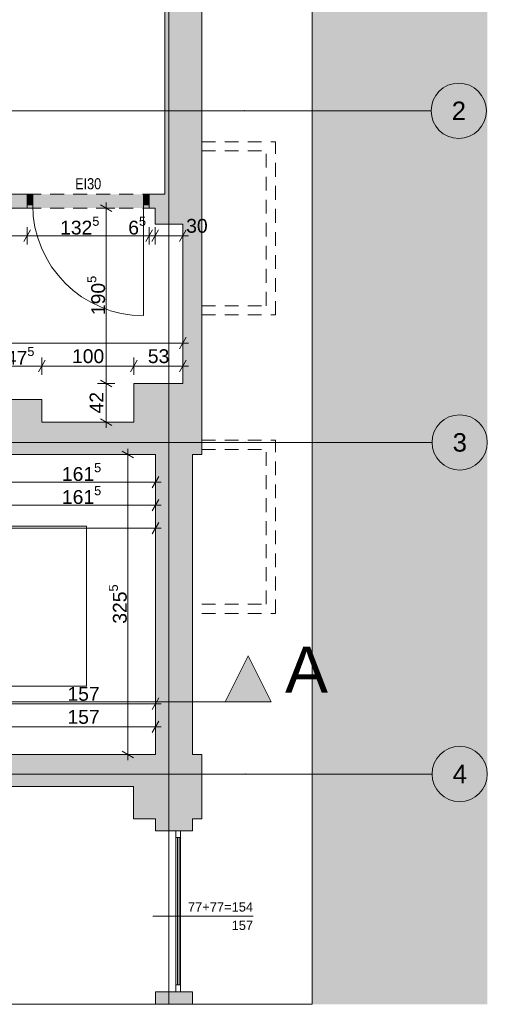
# Paper-space layout 'A-04 INWENTARYZACJA - PIĘTRO 1' of a CAD drawing. Header units: millimetres. Extents: x 0 to 500, y 0 to 350.
# Tile 9 of 10: x 357 to 408, y 133 to 240. Entities that reach past the tile are written whole.
import ezdxf
from ezdxf.xclip import XClip

# ---------------------------------------------------------------- set-up
doc = ezdxf.new("R2010")
doc.units = ezdxf.units.MM
doc.header["$MEASUREMENT"] = 0
doc.header["$XCLIPFRAME"] = 0
for name, pattern in [('ACAD_ISO03W100', [300, 120, -180]), ('DASHDOTX2', [1000, 500, -250, 0, -250]), ('Przer. długie kreski', [2.5, 1.5, -1]), ('PRZERYWANA_DU_A', [550, 350.0000000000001, -199.9999999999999])]:
    doc.linetypes.add(name, pattern=pattern)
for name, color, linetype, lineweight in [('0_Nr_pióra__2', 8, 'Continuous', 13), ('A_linie przekroju_Nr_pióra__1', 7, 'Continuous', 20), ('A_stolarka_Nr_pióra__3', 252, 'Continuous', 13), ('A_wymiary_Nr_pióra__1', 7, 'Continuous', 20), ('A_wymiary_Nr_pióra__2', 8, 'Continuous', 13), ('A_ściany_Nr_pióra__1', 7, 'Continuous', 20), ('Drzwi Archicad_Nr_pióra__1', 7, 'Continuous', 20)]:
    doc.layers.add(name, color=color, linetype=linetype, lineweight=lineweight)
for name, color, linetype in [('A_linie przekroju', 7, 'Continuous'), ('A_podrys', 7, 'Continuous'), ('A_ppoż', 7, 'Continuous'), ('A_ściany', 7, 'Continuous'), ('Drzwi Archicad', 7, 'Continuous')]:
    doc.layers.add(name, color=color, linetype=linetype)
for name, color, linetype, lineweight, true_color in [('A_osie_Nr_pióra__16', 7, 'Continuous', 5, 0x0f0f0f), ('A_osie_Nr_pióra__76', 7, 'Continuous', 5, 0x2d2d2d), ('A_ppoż_Nr_pióra__8', 7, 'Continuous', 13, 0x4c4c4c), ('A_schody_Nr_pióra__4', 7, 'Continuous', 18, 0x4b4b4b), ('A_ściany_Nr_pióra__10', 7, 'Continuous', 13, 0x4b4b4b), ('Okna Archicada_Nr_pióra__19', 7, 'Continuous', 5, 0x191919)]:
    doc.layers.add(name, color=color, linetype=linetype, lineweight=lineweight, true_color=true_color)
doc.styles.add('STYL_AUTOMATYCZNY_1', font='arial.ttf')
doc.styles.add('STYL_AUTOMATYCZNY_2', font='ARIALN.TTF')
doc.styles.add('STYL_AUTOMATYCZNY_4', font='arial.ttf')

# ---------------------------------------------------------------- blocks, each defined once
blk = doc.blocks.new('Rysunek_3_3', base_point=(-1731.726377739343, -251.3559267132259))
at = {"linetype": 'Continuous', "lineweight": 0, "true_color": 0x484848}
blk.add_hatch(color=251, dxfattribs=at).paths.add_polyline_path([(408.1387351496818, 336.5289070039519), (293.0735232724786, 336.5289070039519), (293.0735232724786, 291.5289065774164), (389.138730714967, 291.5289065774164), (389.138730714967, 132.7189103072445), (408.1387351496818, 132.7189103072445)])
at = {"layer": 'A_linie przekroju', "linetype": 'Continuous', "lineweight": 0, "true_color": 0x000000}
blk.add_hatch(color=18, dxfattribs=at).paths.add_polyline_path([(384.6832370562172, 165.5516120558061), (382.1832370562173, 170.5516120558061), (379.6832370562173, 165.5516120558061)])
at = {"layer": 'A_ppoż', "linetype": 'Continuous', "lineweight": 0, "true_color": 0x121212}
blk.add_hatch(color=250, dxfattribs=at).paths.add_polyline_path([(358.1887312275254, 220.6589073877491), (358.1887312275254, 219.1589073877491), (371.4187312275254, 219.1589073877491), (371.4187312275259, 220.6589073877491)])
at = {"layer": 'A_ściany', "linetype": 'Continuous', "lineweight": 0, "true_color": 0x000000}
for points in [[(373.1187312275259, 282.7789073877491), (373.1187312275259, 220.6589073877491), (377.1387312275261, 220.6589073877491), (377.1387312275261, 282.7789073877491)], [(322.4687313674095, 219.1589073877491), (358.1887311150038, 219.1589073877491), (358.1887311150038, 220.6589076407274), (322.4687313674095, 220.6589076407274)], [(371.4187314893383, 220.6589079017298), (371.4187314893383, 219.1589073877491), (372.0887313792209, 219.1589073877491), (377.1387312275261, 220.6589079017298)], [(372.0887312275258, 219.1589073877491), (372.0887312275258, 217.4289073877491), (377.1387312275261, 217.4289073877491), (377.1387312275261, 220.6589073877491)], [(375.088731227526, 217.4289073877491), (375.088731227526, 200.1089073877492), (377.1387312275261, 192.4089073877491), (377.1387312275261, 217.4289073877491)], [(375.088731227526, 200.1089073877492), (369.7687312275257, 200.1089073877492), (369.7687312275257, 192.4089073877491), (377.1387312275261, 192.4089073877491)], [(359.7687312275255, 198.3589073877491), (355.0187312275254, 198.3589073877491), (355.0187312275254, 192.4089073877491), (359.7687312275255, 192.4089073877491)], [(369.7687312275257, 195.9089073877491), (359.7687312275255, 195.9089073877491), (359.7687312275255, 192.4089073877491), (369.7687312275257, 192.4089073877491)], [(372.1187312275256, 192.4089073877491), (372.1187312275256, 159.8489073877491), (376.1387312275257, 159.8489073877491), (376.1387312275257, 192.4089073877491)], [(353.738731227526, 156.3489073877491), (369.738731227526, 156.3489073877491), (369.738731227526, 159.8489073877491), (353.738731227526, 159.8489073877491)], [(369.738731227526, 152.8489073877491), (377.1387312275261, 152.8489073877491), (377.1387312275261, 159.8489073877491), (369.738731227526, 159.8489073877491)], [(372.1187312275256, 151.5689073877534), (376.1387312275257, 151.5689073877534), (376.1387312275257, 152.8489073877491), (372.1187312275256, 152.8489073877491)], [(372.1187318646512, 134.0689067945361), (372.1187318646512, 132.7189081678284), (376.1387304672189, 132.7189081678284), (376.1387304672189, 134.0689067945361)]]:
    blk.add_hatch(color=18, dxfattribs=at).paths.add_polyline_path(points)
at = {"layer": 'Drzwi Archicad', "linetype": 'Continuous', "lineweight": 0, "true_color": 0xfdfdfd}
for points in [[(358.1887312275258, 220.6589073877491), (358.1887312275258, 219.5089073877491), (358.7887312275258, 219.5089073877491), (358.7887312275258, 220.6589073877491)], [(371.4187312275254, 219.5089073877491), (371.4187312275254, 220.6589073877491), (370.8187312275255, 220.6589073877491), (370.8187312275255, 219.5089073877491)]]:
    blk.add_hatch(color=7, dxfattribs=at).paths.add_polyline_path(points)
at = {"layer": '0_Nr_pióra__2', "color": 8, "linetype": 'PRZERYWANA_DU_A', "lineweight": 13, "flags": 128}
for points in [[(389.1387312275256, 132.7189073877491), (389.1387312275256, 291.5289073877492), (293.0735210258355, 291.5289073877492)], [(293.0735210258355, 132.7189073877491), (389.1387312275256, 132.7189073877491)]]:
    blk.add_lwpolyline(points, dxfattribs=at)
at = {"layer": 'A_linie przekroju_Nr_pióra__1', "color": 7, "linetype": 'ACAD_ISO03W100', "lineweight": 20}
blk.add_line((293.0735238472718, 165.5516119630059), (379.6832372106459, 165.5516119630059), dxfattribs=at)
at = {"layer": 'A_linie przekroju_Nr_pióra__1', "color": 7, "linetype": 'Continuous', "lineweight": 20, "flags": 128}
blk.add_lwpolyline([(384.6832370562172, 165.5516120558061), (379.6832370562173, 165.5516120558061), (382.1832370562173, 170.5516120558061)], close=True, dxfattribs=at)
at = {"layer": 'A_osie_Nr_pióra__16', "color": 250, "linetype": 'DASHDOTX2', "lineweight": 5, "true_color": 0x0f0f0f}
for p, q in [((373.5707299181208, 277.1768819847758), (373.5707299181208, 132.7189075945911)), ((381.7864417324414, 229.7189068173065), (293.07352123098, 229.7189068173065)), ((381.7864435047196, 229.7189073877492), (402.0375250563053, 229.7189077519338)), ((381.8876524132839, 193.7189055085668), (293.07352123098, 193.7189055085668)), ((381.88765077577, 193.7189073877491), (402.1387303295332, 193.7189068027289)), ((381.8876524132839, 157.718904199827), (293.07352123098, 157.718904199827)), ((381.88765077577, 157.718907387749), (402.1387303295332, 157.7189088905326))]:
    blk.add_line(p, q, dxfattribs=at)
for p in [(381.7864435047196, 229.7189073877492), (381.7864435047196, 229.7189073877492), (381.88765077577, 193.7189073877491), (381.88765077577, 193.7189073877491), (381.88765077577, 157.718907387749), (381.88765077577, 157.718907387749)]:
    blk.add_point(p, dxfattribs=at)
at = {"layer": 'A_osie_Nr_pióra__76', "color": 250, "linetype": 'Continuous', "lineweight": 5, "true_color": 0x2d2d2d}
for centre in [(405.0375239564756, 229.7189073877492), (405.1387312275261, 193.7189073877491), (405.1387312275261, 157.718907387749)]:
    blk.add_circle(centre, 3, dxfattribs=at)
at = {"layer": 'A_schody_Nr_pióra__4', "color": 251, "linetype": 'Continuous', "lineweight": 18, "true_color": 0x4b4b4b}
for p, q in [((364.6326798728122, 184.6089076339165), (343.4498974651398, 184.6089076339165)), ((364.6326798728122, 167.2589059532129), (364.6326798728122, 184.6089076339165)), ((318.2987318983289, 167.2589059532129), (364.6326798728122, 167.2589059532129))]:
    blk.add_line(p, q, dxfattribs=at)
at = {"layer": 'A_stolarka_Nr_pióra__3', "color": 252, "linetype": 'Continuous', "lineweight": 13}
blk.add_line((382.710965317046, 142.2914976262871), (371.8376759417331, 142.2914976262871), dxfattribs=at)
at = {"layer": 'A_wymiary_Nr_pióra__1', "color": 7, "linetype": 'Continuous', "lineweight": 20}
for p, q in [((367.3937306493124, 218.7980648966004), (366.1437313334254, 219.51975227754)), ((358.5495760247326, 216.7839086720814), (357.827888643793, 215.5339063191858)), ((371.7795749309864, 216.7839086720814), (371.0578875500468, 215.5339063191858)), ((372.4495754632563, 216.7839086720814), (371.7278880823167, 215.5339063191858)), ((374.727887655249, 215.5339063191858), (375.4495750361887, 216.7839086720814)), ((374.727887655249, 203.8839080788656), (375.4495750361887, 205.1339073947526)), ((360.1295736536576, 202.6339087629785), (359.407886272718, 201.383906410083)), ((370.129574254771, 202.6339087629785), (369.4078868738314, 201.383906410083)), ((374.727887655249, 201.383906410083), (375.4495750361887, 202.6339087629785)), ((366.1437313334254, 200.4697516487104), (367.3937306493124, 199.7480642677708)), ((366.1437313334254, 196.2697510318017), (367.3937306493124, 195.5480636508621)), ((369.7437314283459, 192.0480631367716), (368.4937321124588, 192.7697505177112)), ((371.7578876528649, 188.7839075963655), (372.4795750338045, 190.0339069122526)), ((371.7578876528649, 186.2839059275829), (372.4795750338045, 187.5339082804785)), ((371.7578876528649, 183.7839072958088), (372.4795750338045, 185.0339066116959)), ((371.7578876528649, 164.7239088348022), (372.4795750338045, 165.9739081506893)), ((371.7578876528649, 162.2239071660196), (372.4795750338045, 163.4739064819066)), ((368.4937321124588, 160.2097509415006), (369.7437314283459, 159.488063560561))]:
    blk.add_line(p, q, dxfattribs=at)
at = {"layer": 'A_wymiary_Nr_pióra__2', "color": 8, "linetype": 'Continuous', "lineweight": 13}
for p, q in [((367.706229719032, 219.1589070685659), (365.8312322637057, 219.1589070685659)), ((366.7687325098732, 219.1589070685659), (366.7687325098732, 219.7701566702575)), ((366.7687325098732, 200.1089064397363), (366.7687325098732, 219.1589070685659)), ((358.1887308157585, 215.2214072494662), (358.1887308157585, 217.096407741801)), ((371.4187297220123, 215.2214072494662), (371.4187297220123, 217.096407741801)), ((372.0887302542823, 215.2214072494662), (372.0887302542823, 217.096407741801)), ((375.0887298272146, 215.2214072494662), (375.0887298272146, 217.096407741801)), ((322.4687299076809, 216.1589074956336), (358.1887308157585, 216.1589074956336)), ((358.1887308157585, 216.1589074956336), (371.4187297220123, 216.1589074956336)), ((371.4187297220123, 216.1589074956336), (372.0887302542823, 216.1589074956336)), ((372.0887302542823, 216.1589074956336), (375.0887298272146, 216.1589074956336)), ((375.0887298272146, 216.1589074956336), (375.6999824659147, 216.1589074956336)), ((375.0887298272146, 203.5714059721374), (375.0887298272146, 205.4464064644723)), ((308.8187309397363, 204.5089062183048), (375.0887298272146, 204.5089062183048)), ((375.0887298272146, 204.5089062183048), (375.6999824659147, 204.5089062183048)), ((359.7687314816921, 201.0714073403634), (359.7687314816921, 202.9464078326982)), ((369.7687320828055, 201.0714073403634), (369.7687320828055, 202.9464078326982)), ((375.0887298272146, 201.0714073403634), (375.0887298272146, 202.9464078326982)), ((355.0187316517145, 202.0089075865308), (359.7687314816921, 202.0089075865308)), ((359.7687314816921, 202.0089075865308), (369.7687320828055, 202.0089075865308)), ((369.7687320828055, 202.0089075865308), (375.0887298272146, 202.0089075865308)), ((375.0887298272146, 202.0089075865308), (375.6999824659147, 202.0089075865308)), ((367.706229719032, 200.1089064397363), (365.8312322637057, 200.1089064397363)), ((366.7687325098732, 195.9089088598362), (366.7687325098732, 200.1089064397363)), ((367.706229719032, 195.9089088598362), (365.8312322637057, 195.9089088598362)), ((366.7687325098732, 195.2976562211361), (366.7687325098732, 195.9089088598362)), ((370.0562304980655, 192.4089083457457), (368.1812300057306, 192.4089083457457)), ((369.1187302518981, 192.4089083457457), (369.1187302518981, 193.0201579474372)), ((369.1187302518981, 159.8489087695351), (369.1187302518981, 192.4089083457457)), ((372.1187298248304, 188.4714085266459), (372.1187298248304, 190.3464059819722)), ((355.9887309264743, 189.4089087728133), (372.1187298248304, 189.4089087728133)), ((372.1187298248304, 189.4089087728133), (372.7299824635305, 189.4089087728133)), ((372.1187298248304, 185.9714068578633), (372.1187298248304, 187.8464073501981)), ((355.9887309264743, 186.9089071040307), (372.1187298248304, 186.9089071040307)), ((372.1187298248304, 186.9089071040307), (372.7299824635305, 186.9089071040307)), ((372.1187298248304, 183.4714082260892), (372.1187298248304, 185.3464087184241)), ((308.3787321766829, 184.4089084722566), (372.1187298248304, 184.4089084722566)), ((372.1187298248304, 184.4089084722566), (372.7299824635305, 184.4089084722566)), ((372.1187298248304, 164.411406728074), (372.1187298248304, 166.2864072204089)), ((356.4287327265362, 165.3489069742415), (372.1187298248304, 165.3489069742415)), ((372.1187298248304, 165.3489069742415), (372.7299824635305, 165.3489069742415)), ((372.1187298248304, 161.9114080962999), (372.1187298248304, 163.7864085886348)), ((356.4287327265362, 162.8489083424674), (372.1187298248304, 162.8489083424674)), ((372.1187298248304, 162.8489083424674), (372.7299824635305, 162.8489083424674)), ((370.0562304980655, 159.8489087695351), (368.1812300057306, 159.8489087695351)), ((369.1187302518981, 159.2376561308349), (369.1187302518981, 159.8489087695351))]:
    blk.add_line(p, q, dxfattribs=at)
at = {"layer": 'A_ściany_Nr_pióra__1', "color": 7, "linetype": 'Continuous', "lineweight": 20}
for p, q in [((358.1887308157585, 220.6589068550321), (357.718732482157, 220.6589068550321)), ((358.1887308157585, 220.6589068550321), (358.1887308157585, 219.508907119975)), ((371.4187297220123, 220.6589068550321), (371.8887310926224, 220.6589068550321)), ((371.4187297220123, 220.6589068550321), (371.4187297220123, 219.508907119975)), ((358.1887308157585, 219.1589070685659), (357.8187320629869, 219.1589070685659)), ((358.1887308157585, 219.508907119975), (358.1887308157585, 219.1589070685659)), ((371.4187297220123, 219.508907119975), (371.4187297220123, 219.1589070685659)), ((371.4187297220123, 219.1589070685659), (371.7887315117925, 219.1589070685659)), ((376.1387299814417, 151.5689088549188), (372.1187298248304, 151.5689088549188)), ((376.1387299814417, 134.068906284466), (372.1187298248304, 134.068906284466))]:
    blk.add_line(p, q, dxfattribs=at)
at = {"layer": 'A_ściany_Nr_pióra__1', "color": 7, "linetype": 'Continuous', "lineweight": 20, "flags": 128}
for points in [[(373.1187312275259, 282.7789073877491), (373.1187312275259, 220.6589073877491)], [(377.1387312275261, 220.6589073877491), (377.1387312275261, 282.7789073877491)], [(358.1887311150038, 220.6589073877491), (322.4687307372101, 220.6589073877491)], [(373.1187312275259, 220.6589073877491), (371.4187314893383, 220.6589073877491)], [(377.1387312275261, 217.4289073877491), (377.1387312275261, 220.6589073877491)], [(322.4687314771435, 219.1589073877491), (358.1887315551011, 219.1589073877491)], [(371.4187314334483, 219.1589073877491), (372.0887312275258, 219.1589073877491)], [(372.0887312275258, 219.1589073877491), (372.0887312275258, 217.4289073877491)], [(372.0887312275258, 217.4289073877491), (375.088731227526, 217.4289073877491)], [(375.088731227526, 217.4289073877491), (375.088731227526, 200.1089073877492)], [(377.1387312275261, 192.4089073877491), (377.1387312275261, 217.4289073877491)], [(375.088731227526, 200.1089073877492), (369.7687312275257, 200.1089073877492)], [(369.7687312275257, 200.1089073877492), (369.7687312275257, 195.9089073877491)], [(359.7687312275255, 198.3589073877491), (355.0187312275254, 198.3589073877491)], [(359.7687312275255, 195.9089073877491), (359.7687312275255, 198.3589073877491)], [(369.7687312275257, 195.9089073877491), (359.7687312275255, 195.9089073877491)], [(355.0187312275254, 192.4089073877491), (359.7687312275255, 192.4089073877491)], [(359.7687312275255, 192.4089073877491), (369.7687312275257, 192.4089073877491)], [(369.7687312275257, 192.4089073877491), (372.1187312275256, 192.4089073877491)], [(372.1187312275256, 192.4089073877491), (372.1187312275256, 159.8489073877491)], [(376.1387312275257, 159.8489073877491), (376.1387312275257, 192.4089073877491)], [(376.1387312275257, 192.4089073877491), (377.1387312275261, 192.4089073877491)], [(369.738731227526, 159.8489073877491), (353.738731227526, 159.8489073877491)], [(372.1187312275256, 159.8489073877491), (369.738731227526, 159.8489073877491)], [(377.1387312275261, 159.8489073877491), (376.1387312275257, 159.8489073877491)], [(377.1387312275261, 152.8489073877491), (377.1387312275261, 159.8489073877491)], [(353.738731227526, 156.3489073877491), (369.738731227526, 156.3489073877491)], [(369.738731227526, 156.3489073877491), (369.738731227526, 152.8489073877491)], [(369.738731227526, 152.8489073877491), (372.1187312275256, 152.8489073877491)], [(372.1187312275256, 152.8489073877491), (372.1187312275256, 151.5689073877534)], [(376.1387312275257, 152.8489073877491), (377.1387312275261, 152.8489073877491)], [(376.1387312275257, 151.5689073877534), (376.1387312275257, 152.8489073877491)], [(372.1187312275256, 134.0689073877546), (372.1187312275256, 132.7189073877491)], [(376.1387312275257, 132.7189073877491), (376.1387312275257, 134.0689073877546)]]:
    blk.add_lwpolyline(points, dxfattribs=at)
at = {"layer": 'A_ściany_Nr_pióra__10', "color": 251, "linetype": 'Przer. długie kreski', "lineweight": 13, "true_color": 0x4b4b4b}
for p, q in [((377.1387318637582, 226.3589072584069), (385.1387317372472, 226.3589072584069)), ((385.1387317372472, 207.5589071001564), (385.1387317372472, 226.3589072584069)), ((377.1387318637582, 225.358908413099), (384.1387298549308, 225.358908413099)), ((384.1387298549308, 208.5589059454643), (384.1387298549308, 225.358908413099)), ((358.1887308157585, 220.6589068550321), (371.4187297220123, 220.6589068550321)), ((358.1887308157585, 219.1589070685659), (371.4187297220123, 219.1589070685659)), ((377.1387318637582, 208.5589059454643), (384.1387298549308, 208.5589059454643)), ((377.1387318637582, 207.5589071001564), (385.1387317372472, 207.5589071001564)), ((377.1387318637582, 193.9589064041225), (385.1387317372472, 193.9589064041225)), ((385.1387317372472, 175.158906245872), (385.1387317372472, 193.9589064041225)), ((377.1387318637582, 192.9589075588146), (384.1387298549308, 192.9589075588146)), ((384.1387298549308, 176.1589081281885), (384.1387298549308, 192.9589075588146)), ((377.1387318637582, 176.1589081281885), (384.1387298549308, 176.1589081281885)), ((377.1387318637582, 175.158906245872), (385.1387317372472, 175.158906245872))]:
    blk.add_line(p, q, dxfattribs=at)
at = {"layer": 'Drzwi Archicad_Nr_pióra__1', "color": 7, "linetype": 'Continuous', "lineweight": 20}
for p, q in [((358.1887308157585, 220.6589068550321), (357.718732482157, 220.6589068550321)), ((358.1887308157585, 220.6589068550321), (357.718732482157, 220.6589068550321)), ((358.1887308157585, 220.6589068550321), (358.7887313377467, 220.6589068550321)), ((358.1887308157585, 219.508907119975), (358.1887308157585, 220.6589068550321)), ((358.1887308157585, 220.6589068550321), (358.1887308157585, 219.508907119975)), ((358.1887308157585, 220.6589068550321), (358.1887308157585, 219.508907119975)), ((358.7887313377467, 220.6589068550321), (358.7887313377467, 219.508907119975)), ((370.8187322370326, 219.508907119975), (370.8187322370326, 220.6589068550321)), ((370.8187322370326, 220.6589068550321), (371.4187297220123, 220.6589068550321)), ((371.4187297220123, 220.6589068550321), (371.4187297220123, 219.508907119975)), ((371.4187297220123, 220.6589068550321), (371.4187297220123, 219.508907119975)), ((371.4187297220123, 220.6589068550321), (371.4187297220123, 219.508907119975)), ((371.4187297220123, 220.6589068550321), (371.8887310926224, 220.6589068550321)), ((371.4187297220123, 220.6589068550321), (371.8887310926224, 220.6589068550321)), ((358.1887308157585, 219.1589070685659), (357.8187320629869, 219.1589070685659)), ((358.1887308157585, 219.1589070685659), (357.8187320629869, 219.1589070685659)), ((358.7887313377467, 219.508907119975), (358.1887308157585, 219.508907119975)), ((358.1887308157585, 219.508907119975), (358.1887308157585, 219.1589070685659)), ((358.1887308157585, 219.508907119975), (358.1887308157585, 219.1589070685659)), ((371.4187297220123, 219.508907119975), (370.8187322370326, 219.508907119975)), ((370.8187322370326, 219.508907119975), (370.8187322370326, 207.4789062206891)), ((371.4187297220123, 219.508907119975), (371.4187297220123, 219.1589070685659)), ((371.4187297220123, 219.508907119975), (371.4187297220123, 219.1589070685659)), ((371.4187297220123, 219.1589070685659), (371.7887315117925, 219.1589070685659)), ((371.4187297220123, 219.1589070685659), (371.7887315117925, 219.1589070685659))]:
    blk.add_line(p, q, dxfattribs=at)
blk.add_arc((370.8187312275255, 219.508907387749), 12.02999999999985, 180, 270, dxfattribs=at)
at = {"layer": 'Okna Archicada_Nr_pióra__19', "color": 250, "linetype": 'Continuous', "lineweight": 5, "true_color": 0x191919}
for p, q in [((374.3387314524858, 134.068906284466), (374.3387314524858, 151.5689088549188)), ((374.838732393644, 150.8189074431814), (374.3387314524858, 150.8189074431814)), ((374.4887323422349, 134.8189076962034), (374.4887323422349, 150.8189074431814)), ((374.6887315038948, 134.8189076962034), (374.6887315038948, 150.8189074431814)), ((374.838732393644, 134.068906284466), (374.838732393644, 151.5689088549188)), ((374.838732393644, 134.8189076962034), (374.3387314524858, 134.8189076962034))]:
    blk.add_line(p, q, dxfattribs=at)
at = {"layer": 'A_linie przekroju_Nr_pióra__1', "color": 7, "linetype": 'Continuous', "lineweight": 20, "insert": (386.1832370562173, 166.5516189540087), "char_height": 5, "attachment_point": 7, "style": 'STYL_AUTOMATYCZNY_1'}
blk.add_mtext('\\A1;{\\pql;\\pt0;\\fArial|b0|i0|c238|p0;\\W1.000000;A}', dxfattribs=at)
at = {"layer": 'A_osie_Nr_pióra__76', "color": 250, "linetype": 'Continuous', "lineweight": 5, "true_color": 0x2d2d2d, "char_height": 2, "attachment_point": 1, "style": 'STYL_AUTOMATYCZNY_1'}
for s, insert in [('\\A1;{\\pql;\\pt0;\\fArial|b0|i0|c238|p0;\\W1.000000;2}', (404.2747989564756, 230.7189074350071)), ('\\A1;{\\pql;\\pt0;\\fArial|b0|i0|c238|p0;\\W1.000000;3}', (404.3760062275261, 194.7189074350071)), ('\\A1;{\\pql;\\pt0;\\fArial|b0|i0|c238|p0;\\W1.000000;4}', (404.3760062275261, 158.718907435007))]:
    blk.add_mtext(s, dxfattribs=dict(at, insert=insert))
at = {"layer": 'A_ppoż_Nr_pióra__8', "color": 251, "linetype": 'Continuous', "lineweight": 13, "true_color": 0x4c4c4c, "insert": (364.8093226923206, 221.7921982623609), "char_height": 1.2, "attachment_point": 5, "style": 'STYL_AUTOMATYCZNY_2'}
blk.add_mtext('\\A1;{\\pqc;\\fArial Narrow|b0|i0|c238|p0;\\W1.000000;EI30}', dxfattribs=at)
at = {"layer": 'A_stolarka_Nr_pióra__3', "color": 252, "linetype": 'Continuous', "lineweight": 13, "char_height": 1, "attachment_point": 9, "style": 'STYL_AUTOMATYCZNY_1'}
for s, insert in [('\\A1;{\\pqr;\\fArial|b0|i0|c238|p0;\\W1.000000;77+77=154}', (382.7109652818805, 142.7748302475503)), ('\\A1;{\\pqr;\\fArial|b0|i0|c238|p0;\\W1.000000;157}', (382.7109652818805, 140.7748302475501))]:
    blk.add_mtext(s, dxfattribs=dict(at, insert=insert))
at = {"layer": 'A_wymiary_Nr_pióra__1', "color": 7, "linetype": 'Continuous', "lineweight": 20, "char_height": 1.5, "attachment_point": 7, "style": 'STYL_AUTOMATYCZNY_1'}
for s, insert in [('\\A1;{\\pql;\\fArial|b0|i0|c238|p0;\\W1.000000;132\\fArial|b0|i0|c238|p0;\\W1.000000;\\A1{\\H.66x;\\S5^  ;}}', (361.7604562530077, 215.8502084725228)), ('\\A1;{\\pql;\\fArial|b0|i0|c238|p0;\\W1.000000;6\\fArial|b0|i0|c238|p0;\\W1.000000;\\A1{\\H.66x;\\S5^  ;}}', (369.158291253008, 215.8512129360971)), ('\\A1;{\\pql;\\fArial|b0|i0|c238|p0;\\W1.000000;47\\fArial|b0|i0|c238|p0;\\W1.000000;\\A1{\\H.66x;\\S5^  ;}}', (355.8720962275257, 201.7097508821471)), ('\\A1;{\\pql;\\fArial|b0|i0|c238|p0;\\W1.000000;161\\fArial|b0|i0|c238|p0;\\W1.000000;\\A1{\\H.66x;\\S5^  ;}}', (361.9600512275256, 189.1012129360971)), ('\\A1;{\\pql;\\fArial|b0|i0|c238|p0;\\W1.000000;161\\fArial|b0|i0|c238|p0;\\W1.000000;\\A1{\\H.66x;\\S5^  ;}}', (361.9600512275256, 186.6012129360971))]:
    blk.add_mtext(s, dxfattribs=dict(at, insert=insert))
at = {"layer": 'A_wymiary_Nr_pióra__1', "color": 7, "linetype": 'Continuous', "lineweight": 20, "char_height": 1.5, "attachment_point": 7, "style": 'STYL_AUTOMATYCZNY_4'}
for s, insert, width in [('\\A1;{\\pql;\\fArial|b0|i0|c238|p0;\\W1.000000;30}', (375.4499812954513, 216.45890739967), 2.288175), ('\\A1;{\\pql;\\fArial|b0|i0|c238|p0;\\W1.000000;100}', (363.0526036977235, 202.30890739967), 3.432255), ('\\A1;{\\pql;\\fArial|b0|i0|c238|p0;\\W1.000000;53}', (371.2846437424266, 202.30890739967), 2.288175), ('\\A1;{\\pql;\\fArial|b0|i0|c238|p0;\\W1.000000;157}', (362.5576036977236, 165.64890739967), 3.432255), ('\\A1;{\\pql;\\fArial|b0|i0|c238|p0;\\W1.000000;157}', (362.5576036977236, 163.14890739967), 3.432255)]:
    blk.add_mtext(s, dxfattribs=dict(at, insert=insert, width=width))
at = {"layer": 'A_wymiary_Nr_pióra__1', "color": 7, "linetype": 'Continuous', "lineweight": 20, "char_height": 1.5, "attachment_point": 7, "rotation": 90, "style": 'STYL_AUTOMATYCZNY_1'}
for s, insert in [('\\A1;{\\pql;\\fArial|b0|i0|c238|p0;\\W1.000000;190\\fArial|b0|i0|c238|p0;\\W1.000000;\\A1{\\H.66x;\\S5^  ;}}', (367.0764256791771, 207.5402273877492)), ('\\A1;{\\pql;\\fArial|b0|i0|c238|p0;\\W1.000000;325\\fArial|b0|i0|c238|p0;\\W1.000000;\\A1{\\H.66x;\\S5^  ;}}', (369.4274301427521, 174.0352273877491))]:
    blk.add_mtext(s, dxfattribs=dict(at, insert=insert))
at = {"layer": 'A_wymiary_Nr_pióra__1', "color": 7, "linetype": 'Continuous', "lineweight": 20, "insert": (366.4687312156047, 196.8648199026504), "char_height": 1.5, "width": 2.288175, "attachment_point": 7, "rotation": 90, "style": 'STYL_AUTOMATYCZNY_4'}
blk.add_mtext('\\A1;{\\pql;\\fArial|b0|i0|c238|p0;\\W1.000000;42}', dxfattribs=at)

psp = doc.layouts.new('A-04 INWENTARYZACJA - PIĘTRO 1')

# ---------------------------------------------------------------- block references
at = {"layer": 'A_podrys', "color": 37, "linetype": 'Continuous', "lineweight": 5, "true_color": 0x656532}
ref = psp.add_blockref('Rysunek_3_3', (-1731.726377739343, -251.3559267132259), dxfattribs=at)
XClip(ref).set_block_clipping_path([(293.0735210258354, 132.7189073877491), (408.1387312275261, 336.5289073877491)])

doc.saveas('drawing.dxf')
